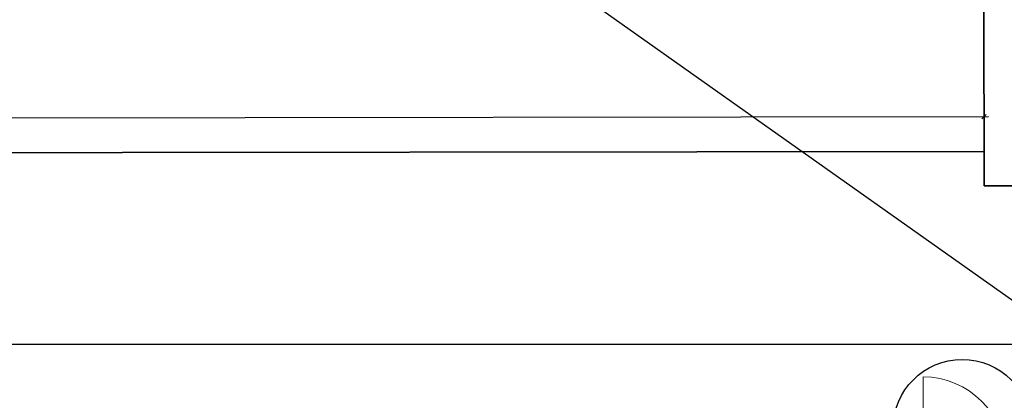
# Model space of a CAD drawing. Header units: millimetres. Extents: x 19887 to 192597, y -14203 to 39042.
# Tile 207 of 256: x 67404 to 68475, y -8489 to -8075. Entities that reach past the tile are written whole.
import ezdxf

# ---------------------------------------------------------------- set-up
doc = ezdxf.new("R2010")
doc.units = ezdxf.units.MM
doc.layers.get('Defpoints').update_dxf_attribs({"color": 4})
doc.layers.add('A_DBA-WYMIAR', color=1, linetype='Continuous')
doc.layers.add('Wymiarowanie', color=3, linetype='Continuous')
doc.layers.add('Basen_rzut_poziom_1_obrys', color=252, linetype='Continuous', lineweight=35)
doc.layers.add('Drzwi', color=2, linetype='Continuous', lineweight=5)
doc.styles.add('ROMANS', font='romans.shx', dxfattribs={"width": 0.6})
doc.styles.get("Standard").update_dxf_attribs({"font": 'arial.ttf'})
doc.dimstyles.new('000001FB70622F18', dxfattribs={"dimtxt": 20, "dimasz": 5, "dimexe": 5, "dimexo": 1, "dimgap": 20, "dimtad": 1, "dimtoh": 1, "dimdec": 0, "dimtxsty": 'Standard', "dimblk": 'OBLIQUE', "dimcen": 0, "dimdle": 5, "dimclrd": 252, "dimclre": 252, "dimclrt": 252, "dimadec": 0, "dimazin": 0, "dimtfac": 1, "dimtdec": 0, "dimtmove": 0, "dimatfit": 3, "dimldrblk": 'OBLIQUE', "dimfxl": 150, "dimfxlon": 1, "dimlwd": 25, "dimlwe": 25, "dimarcsym": 1})

# ---------------------------------------------------------------- blocks, each defined once
blk = doc.blocks.new('_Oblique')
at = {"color": 0, "linetype": 'ByBlock', "lineweight": -2}
blk.add_line((-0.5, -0.5), (0.5, 0.5), dxfattribs=at)
blk = doc.blocks.new('*D679')
at = {"layer": 'Defpoints', "color": 0}
for p in [(2598, -3420.4), (99.4, -3461.3), (2598, -3458.4)]:
    blk.add_point(p, dxfattribs=at)
at = {"layer": 'Wymiarowanie', "color": 252, "linetype": 'Continuous', "lineweight": 25}
for p, q in [((94.4, -3423.3), (2603, -3420.3)), ((99.4, -3460.3), (99.4, -3418.3)), ((2598, -3457.4), (2598, -3415.4))]:
    blk.add_line(p, q, dxfattribs=at)
at = {"layer": 'Wymiarowanie', "color": 252, "linetype": 'ByBlock', "lineweight": 25, "xscale": 5, "yscale": 5, "zscale": 5}
for p, rotation in [((99.4, -3423.3), 180.0675255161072), ((2598, -3420.4), 0.06752551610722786)]:
    blk.add_blockref('_Oblique', p, dxfattribs=dict(at, rotation=rotation))
at = {"layer": 'Wymiarowanie', "color": 252, "insert": (1348.7, -3404.3), "char_height": 15, "attachment_point": 5, "rotation": 0.0675, "style": 'ROMANS'}
blk.add_mtext('2499', dxfattribs=at)
blk = doc.blocks.new('*D1017')
at = {"layer": 'Defpoints', "color": 0}
for p in [(3082.3, -3667.7), (-188.6, -3790.9), (3082.3, -3793.4)]:
    blk.add_point(p, dxfattribs=at)
at = {"layer": 'Wymiarowanie', "color": 252, "linetype": 'Continuous', "lineweight": 25}
for p, q in [((-193.6, -3667.7), (3087.3, -3667.7)), ((-188.6, -3789.9), (-188.6, -3662.7)), ((3082.3, -3792.4), (3082.3, -3662.7))]:
    blk.add_line(p, q, dxfattribs=at)
at = {"layer": 'Wymiarowanie', "color": 252, "linetype": 'ByBlock', "lineweight": 25, "xscale": 5, "yscale": 5, "zscale": 5, "rotation": 180}
blk.add_blockref('_Oblique', (-188.6, -3667.7), dxfattribs=at)
at = {"layer": 'Wymiarowanie', "color": 252, "linetype": 'ByBlock', "lineweight": 25, "xscale": 5, "yscale": 5, "zscale": 5}
blk.add_blockref('_Oblique', (3082.3, -3667.7), dxfattribs=at)
at = {"layer": 'Wymiarowanie', "color": 252, "insert": (1446.9, -3650.2), "char_height": 15, "attachment_point": 5, "style": 'ROMANS'}
blk.add_mtext('3271', dxfattribs=at)
blk = doc.blocks.new('G$CF5E15B28')
at = {"layer": 'Basen_rzut_poziom_1_obrys', "color": 253, "elevation": 0}
for points in [[(2594.7, -2208.8), (2594.7, -2173.2), (2647.4, -2173.2), (2651.5, -3495.5), (2598.2, -3495.5), (2598, -3458.4)], [(99.4, -3461.3), (2598, -3458.4), (2594.7, -2208.8), (91, -2206.3)], [(2651.3, -3495.5), (2598.2, -3495.5)]]:
    blk.add_lwpolyline(points, dxfattribs=at)
at = {"layer": 'Drzwi', "color": 253, "elevation": 0}
blk.add_lwpolyline([(2531.8, -3792.9), (2531.8, -3703.4)], dxfattribs=at)
at = {"layer": 'Drzwi', "color": 253}
blk.add_arc((2531.8, -3792.9, 0), 89.6, 0, 90, dxfattribs=at)
at = {"layer": 'Wymiarowanie', "color": 253}
dim = blk.add_linear_dim(base=(2598, -3420.4, 0), p1=(99.4, -3461.3, 0), p2=(2598, -3458.4, 0), angle=0.0675, dimstyle='000001FB70622F18', override={"dimtxt": 15, "dimgap": 10, "dimtxsty": 'ROMANS'}, dxfattribs=at)
dim.commit()
dim.dimension.update_dxf_attribs({"geometry": '*D679', "text_midpoint": (1348.7, -3421.8, 0), "dimtype": 161})
dim = blk.add_linear_dim(base=(3082.3, -3667.7, 0), p1=(-188.6, -3790.9, 0), p2=(3082.3, -3793.4, 0), angle=0, dimstyle='000001FB70622F18', override={"dimtxt": 15, "dimgap": 10, "dimtxsty": 'ROMANS'}, dxfattribs=at)
dim.commit()
dim.dimension.update_dxf_attribs({"geometry": '*D1017', "text_midpoint": (1446.9, -3650.2, 0)})

msp = doc.modelspace()

# ---------------------------------------------------------------- linework, layer by layer
at = {"layer": 'A_DBA-WYMIAR'}
msp.add_lwpolyline([(62834.6, -4385.4), (73334.6, -11810.4)], dxfattribs=at)
at = {"layer": 'Defpoints', "color": 3}
msp.add_circle((68429.1, -8519.7, 0), 75.1, dxfattribs=at)

# ---------------------------------------------------------------- block references
msp.add_blockref('G$CF5E15B28', (65854.8, -4760.2, 0))

doc.saveas('drawing.dxf')
